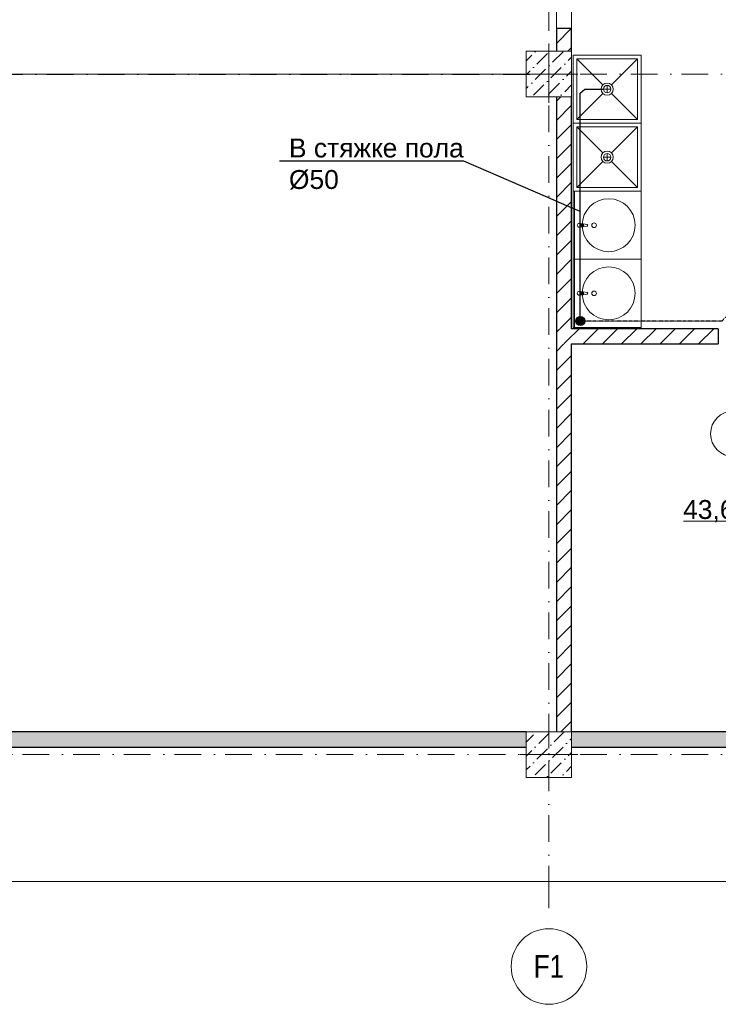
# Model space of a CAD drawing. Header units: millimetres. Extents: x -2890 to 117730, y -526 to 88572.
# Tile 36 of 65: x 61086 to 70326, y 13995 to 27014. Entities that reach past the tile are written whole.
import ezdxf
from ezdxf import colors
from ezdxf.entities.mleader import LeaderData, LeaderLine
from ezdxf.math import Vec2, Vec3
from ezdxf.xclip import XClip

# ---------------------------------------------------------------- set-up
doc = ezdxf.new("R2010")
doc.units = ezdxf.units.MM
doc.header["$MEASUREMENT"] = 0
doc.header["$XCLIPFRAME"] = 2
doc.set_wipeout_variables(frame=1)
doc.linetypes.add('Wipeout_Contour', pattern=[1000, 0, -1000])
doc.linetypes.add('Штрихпунктирная', pattern=[6.702778, 3.527778, -1.763889, 0, -1.411111])
for name, color, linetype in [('ВК_К1', 34, 'Continuous'), ('ВК_Текст', 7, 'Continuous'), ('Интерьер - Оборудование', 7, 'Continuous'), ('Конструктив - Колонны', 7, 'Continuous'), ('Конструктив - Стены Блок 200 нов', 7, 'Continuous'), ('Конструктив - Стены Внутр сущ.', 7, 'Continuous'), ('Размер - Конструктив нов', 7, 'Continuous'), ('Чертеж и Рисунок', 7, 'Continuous'), ('Элемент Модели - Зона', 7, 'Continuous'), ('Элемент Модели - Оси', 7, 'Continuous')]:
    doc.layers.add(name, color=color, linetype=linetype)
doc.styles.get("Standard").update_dxf_attribs({"font": 'ARIALUNI.TTF', "height": 250})
doc.styles.add('СГЕНЕРИР_СТИЛЬ_1', font='ARIALN.TTF')
doc.styles.add('СГЕНЕРИР_СТИЛЬ_4', font='arial.ttf')
pattern_1 = [(45, (-30913.89, 8295.99), (-127.27922, 127.27922), [])]
pattern_2 = [(45, (-30913.9, 8296), (-183.84776, 183.84776), [195, -65, 0, -65]), (45, (-30890.9, 8502.82), (-183.84776, 183.84776), [195, -65, 0, -65])]

# ---------------------------------------------------------------- blocks, each defined once
blk = doc.blocks.new('Чертеж_5_4', base_point=(-301.22, 184.65))
at = {"layer": 'Размер - Конструктив нов', "color": 7, "linetype": 'Continuous', "lineweight": 15}
blk.add_line((688.78, 157.9), (688.78, 161.16), dxfattribs=at)
at = {"layer": 'Элемент Модели - Оси', "color": 7, "linetype": 'Штрихпунктирная', "lineweight": 15}
blk.add_line((688.78, 161.16), (688.78, 154.9), dxfattribs=at)
at = {"layer": 'Элемент Модели - Оси', "color": 7, "linetype": 'Continuous', "lineweight": 15}
blk.add_circle((688.78, 149.9), 5, dxfattribs=at)
at = {"layer": 'Элемент Модели - Оси', "color": 7, "linetype": 'Continuous', "lineweight": 15, "insert": (686.76, 149.92), "char_height": 3, "attachment_point": 4, "style": 'СГЕНЕРИР_СТИЛЬ_1'}
blk.add_mtext('\\A1;\\pt0;F1', dxfattribs=at)
blk = doc.blocks.new('_None')

msp = doc.modelspace()

# ---------------------------------------------------------------- hatches: boundary and pattern name
at = {"layer": 'Конструктив - Стены Внутр сущ.', "linetype": 'Continuous', "lineweight": 15, "ltscale": 100}
for points in [[(59736.1, 17596), (59736.1, 17396), (67786.1, 17396), (67786.1, 17596)], [(68386.1, 17596), (68386.1, 17396), (68406.1, 17396), (68406.1, 17596)], [(68406.1, 17596), (68406.1, 17396), (76786.1, 17396), (76786.1, 17596)]]:
    msp.add_hatch(color=7, dxfattribs=at).paths.add_polyline_path(points)

# ---------------------------------------------------------------- linework, layer by layer
at = {"layer": 'ВК_К1', "ltscale": 100}
for p, q in [((68500.2, 26043.5), (68560.6, 26096.8)), ((68500.2, 23029.7), (68500.2, 26043.5)), ((68560.6, 26096.8), (68798.1, 26096.8))]:
    msp.add_line(p, q, dxfattribs=at)
at = {"layer": 'ВК_К1', "linetype": 'Штрихпунктирная'}
msp.add_lwpolyline([(71079.6, 44296), (71079.6, 23740.7), (70373.9, 23029.5), (68560, 23029.7)], dxfattribs=at)
at = {"layer": 'Интерьер - Оборудование', "color": 7, "linetype": 'Continuous', "lineweight": 5, "ltscale": 100}
for p, q in [((69256.1, 26496), (68456.1, 26496)), ((68456.1, 26496), (68456.1, 25696)), ((68456.1, 26496), (68799.5, 26152.6)), ((69256.1, 26496), (68912.7, 26152.6)), ((69256.1, 25696), (69256.1, 26496)), ((68456.1, 25696), (68799.5, 26039.5)), ((68906.1, 26096), (68806.1, 26096)), ((68856.1, 26046), (68856.1, 26146)), ((69256.1, 25696), (68912.7, 26039.5)), ((68456.1, 25696), (69256.1, 25696)), ((69256.1, 25596), (68456.1, 25596)), ((68456.1, 25596), (68456.1, 24796)), ((68456.1, 25596), (68799.5, 25252.6)), ((69256.1, 25596), (68912.7, 25252.6)), ((69256.1, 24796), (69256.1, 25596)), ((68456.1, 24796), (68799.5, 25139.5)), ((68906.1, 25196), (68806.1, 25196)), ((68856.1, 25146), (68856.1, 25246)), ((69256.1, 24796), (68912.7, 25139.5)), ((68456.1, 24796), (69256.1, 24796)), ((69306.1, 23846), (69306.1, 24746)), ((68511, 24309.6), (68525.9, 24309.6)), ((68511, 24282.4), (68511, 24309.6)), ((68525.9, 24282.4), (68511, 24282.4)), ((68511, 23409.6), (68525.9, 23409.6)), ((68511, 23382.4), (68511, 23409.6)), ((68525.9, 23382.4), (68511, 23382.4))]:
    msp.add_line(p, q, dxfattribs=at)
at = {"layer": 'Интерьер - Оборудование', "color": 7, "linetype": 'Continuous', "lineweight": 5, "ltscale": 100, "flags": 128}
for points in [[(68486.1, 24271), (68528.1, 24275, 0.1210196), (68537.6, 24278.3), (68590.5, 24284.9, 0.8825663), (68590.5, 24307.1), (68537.6, 24313.8, 0.1210196), (68528.1, 24317), (68486.1, 24321, 1)], [(68486.1, 23371), (68528.1, 23375, 0.1210196), (68537.6, 23378.3), (68590.5, 23384.9, 0.8825663), (68590.5, 23407.1), (68537.6, 23413.8, 0.1210196), (68528.1, 23417), (68486.1, 23421, 1)]]:
    msp.add_lwpolyline(points, format="xyb", close=True, dxfattribs=at)
at = {"layer": 'Интерьер - Оборудование', "color": 7, "linetype": 'Continuous', "lineweight": 5, "ltscale": 100}
for centre, radius in [((68856.1, 26096), 80), ((68856.1, 26096), 50), ((68856.1, 25196), 80), ((68856.1, 25196), 50), ((68876.1, 24296), 350), ((68682.9, 24296), 30), ((68876.1, 23396), 350), ((68682.9, 23396), 30)]:
    msp.add_circle(centre, radius, dxfattribs=at)
for centre, radius, start, end in [((68525.9, 24296), 13.6, 270, 90), ((68526.2, 24296), 21.1, 302.77103, 57.22897), ((68525.9, 23396), 13.6, 270, 90), ((68526.2, 23396), 21.1, 302.77103, 57.22897)]:
    msp.add_arc(centre, radius, start, end, dxfattribs=at)
at = {"layer": 'Конструктив - Стены Блок 200 нов', "color": 7, "linetype": 'Continuous', "lineweight": 30, "ltscale": 100}
for p, q in [((68406.1, 17596), (68386.1, 17596)), ((68386.1, 17396), (68406.1, 17396)), ((68386.1, 17396), (68406.1, 17396))]:
    msp.add_line(p, q, dxfattribs=at)
at = {"layer": 'Конструктив - Стены Внутр сущ.', "color": 7, "linetype": 'Continuous', "lineweight": 30, "ltscale": 100, "flags": 128}
for points in [[(67786.1, 17596), (59736.1, 17596)], [(76786.1, 17596), (68406.1, 17596)], [(59736.1, 17396), (67786.1, 17396)], [(68406.1, 17396), (76786.1, 17396)]]:
    msp.add_lwpolyline(points, dxfattribs=at)
at = {"layer": 'Элемент Модели - Зона', "color": 7, "linetype": 'Continuous', "lineweight": 0, "ltscale": 100}
msp.add_line((69864.2, 20385.1), (71164.8, 20385.1), dxfattribs=at)
at = {"layer": 'Элемент Модели - Зона', "color": 7, "linetype": 'Continuous', "lineweight": 0, "ltscale": 100, "flags": 128}
msp.add_lwpolyline([(70823.4, 21538.6, 1), (70223.4, 21538.6, 1)], format="xyb", close=True, dxfattribs=at)

# ---------------------------------------------------------------- block references
at = {"layer": 'Чертеж и Рисунок', "color": 7, "linetype": 'Continuous', "lineweight": 15, "ltscale": 100}
ref = msp.add_blockref('Чертеж_5_4', (-30913.9, 17970), dxfattribs=dict(at, xscale=100, yscale=100, zscale=100))
XClip(ref).set_block_clipping_path([(42.1417173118, 141.7105371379), (1151.6331595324, 161.1581262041)])

# ---------------------------------------------------------------- texts
at = {"layer": 'Элемент Модели - Зона', "color": 7, "linetype": 'Continuous', "lineweight": 0, "ltscale": 100, "insert": (70514.5, 20514.4), "char_height": 250, "attachment_point": 5, "style": 'СГЕНЕРИР_СТИЛЬ_4'}
msp.add_mtext('\\A1;43,62 мІ', dxfattribs=at)

# ---------------------------------------------------------------- wipeouts: each hides what was drawn before it
at = {"color": 254, "linetype": 'Wipeout_Contour', "lineweight": 0, "ltscale": 100}
msp.add_wipeout([(68186.1, 26895.7), (68186.1, 26596), (68386.1, 26596), (68386.1, 26895.7)], dxfattribs=at).dxf.layer = 'Конструктив - Стены Блок 200 нов'

# ---------------------------------------------------------------- next in the draw order: hatches: boundary and pattern name
at = {"layer": 'Конструктив - Стены Блок 200 нов', "linetype": 'Continuous', "lineweight": 5, "ltscale": 100}
h = msp.add_hatch(dxfattribs=at)
h.set_pattern_fill('БЛОКИ_БЕТОННЫЕ_ЭФФЕКТИВН_7F', scale=100, style=0, pattern_type=2)
h.set_pattern_definition(pattern_1)
h.paths.add_polyline_path([(68186.1, 26895.7), (68186.1, 26596), (68386.1, 26596), (68386.1, 26895.7)])

# ---------------------------------------------------------------- next in the draw order: linework, layer by layer
at = {"layer": 'Конструктив - Стены Блок 200 нов', "color": 7, "linetype": 'Continuous', "lineweight": 15, "ltscale": 100}
for p, q in [((68186.1, 26895.7), (68186.1, 28395.7)), ((68186.1, 26895.7), (68186.1, 28395.7)), ((68386.1, 26895.7), (68386.1, 28395.7)), ((68386.1, 26895.7), (68386.1, 28395.7))]:
    msp.add_line(p, q, dxfattribs=at)
at = {"layer": 'Конструктив - Стены Блок 200 нов', "color": 7, "linetype": 'Continuous', "lineweight": 30, "ltscale": 100}
for p, q in [((68186.1, 26895.7), (68186.1, 26596)), ((68291.1, 26895.7), (68186.1, 26895.7)), ((68386.1, 26895.7), (68291.1, 26895.7)), ((68386.1, 26596), (68386.1, 26895.7))]:
    msp.add_line(p, q, dxfattribs=at)

# ---------------------------------------------------------------- next in the draw order: wipeouts: each hides what was drawn before it
at = {"color": 254, "linetype": 'Wipeout_Contour', "lineweight": 0, "ltscale": 100}
msp.add_wipeout([(68386.1, 22726), (68186.1, 22726), (68186.1, 17596), (68386.1, 17596)], dxfattribs=at).dxf.layer = 'Конструктив - Стены Блок 200 нов'

# ---------------------------------------------------------------- next in the draw order: hatches: boundary and pattern name
at = {"layer": 'Конструктив - Стены Блок 200 нов', "linetype": 'Continuous', "lineweight": 5, "ltscale": 100}
h = msp.add_hatch(dxfattribs=at)
h.set_pattern_fill('БЛОКИ_БЕТОННЫЕ_ЭФФЕКТИВН_7F', scale=100, style=0, pattern_type=2)
h.set_pattern_definition(pattern_1)
h.paths.add_polyline_path([(68386.1, 22726), (68186.1, 22726), (68186.1, 17596), (68386.1, 17596)])

# ---------------------------------------------------------------- next in the draw order: linework, layer by layer
at = {"layer": 'Конструктив - Стены Блок 200 нов', "color": 7, "linetype": 'Continuous', "lineweight": 30, "ltscale": 100}
msp.add_line((68406.1, 17596), (68386.1, 17596), dxfattribs=at)

# ---------------------------------------------------------------- next in the draw order: wipeouts: each hides what was drawn before it
at = {"color": 254, "linetype": 'Wipeout_Contour', "lineweight": 0, "ltscale": 100}
msp.add_wipeout([(68186.1, 22926), (68186.1, 22726), (68386.1, 22726), (68386.1, 22926)], dxfattribs=at).dxf.layer = 'Конструктив - Стены Блок 200 нов'

# ---------------------------------------------------------------- next in the draw order: hatches: boundary and pattern name
at = {"layer": 'Конструктив - Стены Блок 200 нов', "linetype": 'Continuous', "lineweight": 5, "ltscale": 100}
h = msp.add_hatch(dxfattribs=at)
h.set_pattern_fill('БЛОКИ_БЕТОННЫЕ_ЭФФЕКТИВН_7F', scale=100, style=0, pattern_type=2)
h.set_pattern_definition(pattern_1)
h.paths.add_polyline_path([(68186.1, 22926), (68186.1, 22726), (68386.1, 22726), (68386.1, 22926)])

# ---------------------------------------------------------------- next in the draw order: linework, layer by layer
at = {"layer": 'Конструктив - Стены Блок 200 нов', "color": 7, "linetype": 'Continuous', "lineweight": 30, "ltscale": 100}
for p, q in [((68186.1, 22726), (68186.1, 17596)), ((68386.1, 22726), (68406.1, 22726)), ((68386.1, 17596), (68386.1, 22726))]:
    msp.add_line(p, q, dxfattribs=at)

# ---------------------------------------------------------------- next in the draw order: wipeouts: each hides what was drawn before it
at = {"color": 254, "linetype": 'Wipeout_Contour', "lineweight": 0, "ltscale": 100}
for points, layer in [([(67786.1, 16996), (68386.1, 16996), (68386.1, 17596), (67786.1, 17596)], 'Конструктив - Колонны'), ([(68186.1, 25996), (68186.1, 22926), (68386.1, 22926), (68386.1, 25996)], 'Конструктив - Стены Блок 200 нов')]:
    msp.add_wipeout(points, dxfattribs=at).dxf.layer = layer

# ---------------------------------------------------------------- next in the draw order: hatches: boundary and pattern name
at = {"layer": 'Конструктив - Колонны', "linetype": 'Continuous', "lineweight": 15, "ltscale": 100}
h = msp.add_hatch(dxfattribs=at)
h.set_pattern_fill('БЕТОН_01_0006', scale=100, style=0, pattern_type=2)
h.set_pattern_definition(pattern_2)
h.paths.add_polyline_path([(67786.1, 16996), (68386.1, 16996), (68386.1, 17596), (67786.1, 17596)])
at = {"layer": 'Конструктив - Стены Блок 200 нов', "linetype": 'Continuous', "lineweight": 5, "ltscale": 100}
h = msp.add_hatch(dxfattribs=at)
h.set_pattern_fill('БЛОКИ_БЕТОННЫЕ_ЭФФЕКТИВН_7F', scale=100, style=0, pattern_type=2)
h.set_pattern_definition(pattern_1)
h.paths.add_polyline_path([(68186.1, 25996), (68186.1, 22926), (68386.1, 22926), (68386.1, 25996)])

# ---------------------------------------------------------------- next in the draw order: linework, layer by layer
at = {"layer": 'Интерьер - Оборудование', "color": 7, "linetype": 'Continuous', "lineweight": 5, "ltscale": 100}
for p, q in [((68406.1, 23846), (68406.1, 24746)), ((69306.1, 24746), (68406.1, 24746)), ((68426.1, 23846), (68426.1, 24746)), ((69306.1, 23846), (68406.1, 23846)), ((69306.1, 23846), (68406.1, 23846))]:
    msp.add_line(p, q, dxfattribs=at)
at = {"layer": 'Интерьер - Оборудование', "color": 7, "linetype": 'Continuous', "lineweight": 5, "ltscale": 100, "flags": 128}
msp.add_lwpolyline([(69306.1, 24746), (69306.1, 25646), (68406.1, 25646), (68406.1, 24746)], close=True, dxfattribs=at)
at = {"layer": 'Конструктив - Колонны', "color": 7, "linetype": 'Continuous', "lineweight": 0, "ltscale": 100}
for p, q in [((68086.1, 17376), (68086.1, 17676)), ((68006.1, 17296), (67706.1, 17296)), ((68086.1, 17216), (68086.1, 16916)), ((68166.1, 17296), (68466.1, 17296))]:
    msp.add_line(p, q, dxfattribs=at)
at = {"layer": 'Конструктив - Колонны', "color": 7, "linetype": 'Continuous', "lineweight": 15, "ltscale": 100, "flags": 128}
msp.add_lwpolyline([(67786.1, 16996), (68386.1, 16996), (68386.1, 17596), (67786.1, 17596)], close=True, dxfattribs=at)
at = {"layer": 'Конструктив - Колонны', "color": 7, "linetype": 'Continuous', "lineweight": 0, "ltscale": 100}
msp.add_point((68086.1, 17296), dxfattribs=at)
at = {"layer": 'Конструктив - Стены Блок 200 нов', "color": 7, "linetype": 'Continuous', "lineweight": 30, "ltscale": 100}
for p, q in [((68186.1, 25996), (68186.1, 22926)), ((68386.1, 22926), (68386.1, 25996)), ((68186.1, 22926), (68186.1, 22726)), ((68406.1, 22926), (68386.1, 22926))]:
    msp.add_line(p, q, dxfattribs=at)
at = {"layer": 'Элемент Модели - Оси', "color": 7, "linetype": 'Штрихпунктирная', "lineweight": 15, "ltscale": 100}
msp.add_line((3470.8, 17296), (114954, 17296), dxfattribs=at)

# ---------------------------------------------------------------- next in the draw order: leaders
at = {"layer": 'ВК_Текст', "ltscale": 100}
ml = msp.add_multileader_mtext('Standard', dxfattribs=at)
ml.set_content('В стяжке пола\\P%%C50', color=256)
ml.set_leader_properties(color=256, linetype='ByLayer', lineweight=-1)
ml.set_arrow_properties(name='NONE')
ml.build(insert=Vec2(0, 0))
ml.multileader.update_dxf_attribs({"text_left_attachment_type": 6, "text_right_attachment_type": 6, "dogleg_length": 0.36, "arrow_head_size": 18})
ctx = ml.context
ctx.base_point, ctx.char_height, ctx.arrow_head_size, ctx.landing_gap_size, ctx.plane_origin = Vec3(64638.1, 25142.9), 250, 18, 9, Vec3(58951.2, 19608.1)
ctx.left_attachment, ctx.right_attachment = 6, 6
notes = []
notes.append((ctx, [(1, (1, 1, 0), (66960.6, 25142.9), (-1, 0), 36, [(0, [(68500.2, 24476.6)], 0, [])])]))
ctx.mtext.insert, ctx.mtext.flow_direction = Vec3(64647.1, 25442.9), 5
for ctx, leaders in notes:
    for number, flags, end, landing, length, lines in leaders:
        leader = LeaderData()
        leader.index, (leader.has_last_leader_line, leader.has_dogleg_vector, leader.attachment_direction) = number, flags
        leader.last_leader_point, leader.dogleg_vector, leader.dogleg_length = Vec3(end), Vec3(landing), length
        for number, points, colour, breaks in lines:
            line = LeaderLine()
            line.index, line.vertices, line.color, line.breaks = number, Vec3.list(points), colors.encode_raw_color(colour), breaks
            leader.lines.append(line)
        ctx.leaders.append(leader)

# ---------------------------------------------------------------- next in the draw order: wipeouts: each hides what was drawn before it
at = {"color": 254, "linetype": 'Wipeout_Contour', "lineweight": 0, "ltscale": 100}
for points, layer in [([(67786.1, 25996), (68386.1, 25996), (68386.1, 26596), (67786.1, 26596)], 'Конструктив - Колонны'), ([(68386.1, 22926), (68386.1, 22726), (68406.1, 22726), (68406.1, 22926)], 'Конструктив - Стены Блок 200 нов')]:
    msp.add_wipeout(points, dxfattribs=at).dxf.layer = layer

# ---------------------------------------------------------------- next in the draw order: hatches: boundary and pattern name
at = {"layer": 'Конструктив - Колонны', "linetype": 'Continuous', "lineweight": 15, "ltscale": 100}
h = msp.add_hatch(dxfattribs=at)
h.set_pattern_fill('БЕТОН_01_0006', scale=100, style=0, pattern_type=2)
h.set_pattern_definition(pattern_2)
h.paths.add_polyline_path([(67786.1, 25996), (68386.1, 25996), (68386.1, 26596), (67786.1, 26596)])
at = {"layer": 'Конструктив - Стены Блок 200 нов', "linetype": 'Continuous', "lineweight": 5, "ltscale": 100}
h = msp.add_hatch(dxfattribs=at)
h.set_pattern_fill('БЛОКИ_БЕТОННЫЕ_ЭФФЕКТИВН_7F', scale=100, style=0, pattern_type=2)
h.set_pattern_definition(pattern_1)
h.paths.add_polyline_path([(68386.1, 22926), (68386.1, 22726), (68406.1, 22726), (68406.1, 22926)])

# ---------------------------------------------------------------- next in the draw order: linework, layer by layer
at = {"layer": 'ВК_К1', "linetype": 'Штрихпунктирная', "ltscale": 100}
msp.add_line((59436.1, 26296), (68086.1, 26296), dxfattribs=at)
at = {"layer": 'Интерьер - Оборудование', "color": 7, "linetype": 'Continuous', "lineweight": 5, "ltscale": 100, "flags": 128}
msp.add_lwpolyline([(69306.1, 25646), (69306.1, 26546), (68406.1, 26546), (68406.1, 25646)], close=True, dxfattribs=at)
at = {"layer": 'Конструктив - Колонны', "color": 7, "linetype": 'Continuous', "lineweight": 0, "ltscale": 100}
for p, q in [((68086.1, 26376), (68086.1, 26676)), ((68006.1, 26296), (67706.1, 26296)), ((68086.1, 26216), (68086.1, 25916)), ((68166.1, 26296), (68466.1, 26296))]:
    msp.add_line(p, q, dxfattribs=at)
at = {"layer": 'Конструктив - Колонны', "color": 7, "linetype": 'Continuous', "lineweight": 15, "ltscale": 100, "flags": 128}
msp.add_lwpolyline([(67786.1, 25996), (68386.1, 25996), (68386.1, 26596), (67786.1, 26596)], close=True, dxfattribs=at)
at = {"layer": 'Конструктив - Колонны', "color": 7, "linetype": 'Continuous', "lineweight": 0, "ltscale": 100}
msp.add_point((68086.1, 26296), dxfattribs=at)
at = {"layer": 'Элемент Модели - Оси', "color": 7, "linetype": 'Штрихпунктирная', "lineweight": 15, "ltscale": 100}
for p, q in [((68086.1, 82191.7), (68086.1, 15620.8)), ((3470.8, 26296), (114954, 26296))]:
    msp.add_line(p, q, dxfattribs=at)

# ---------------------------------------------------------------- next in the draw order: wipeouts: each hides what was drawn before it
at = {"color": 254, "linetype": 'Wipeout_Contour', "lineweight": 0, "ltscale": 100}
msp.add_wipeout([(68406.1, 22926), (68406.1, 22726), (70326.1, 22726), (70326.1, 22926)], dxfattribs=at).dxf.layer = 'Конструктив - Стены Блок 200 нов'

# ---------------------------------------------------------------- next in the draw order: hatches: boundary and pattern name
at = {"layer": 'ВК_К1', "ltscale": 100}
h = msp.add_hatch(color=256, dxfattribs=at)
h.dxf.hatch_style = 1
h.paths.add_polyline_path([(68560, 23029.7, 1), (68440.3, 23029.7, 1)])
at = {"layer": 'Конструктив - Стены Блок 200 нов', "linetype": 'Continuous', "lineweight": 5, "ltscale": 100}
h = msp.add_hatch(dxfattribs=at)
h.set_pattern_fill('БЛОКИ_БЕТОННЫЕ_ЭФФЕКТИВН_7F', scale=100, style=0, pattern_type=2)
h.set_pattern_definition(pattern_1)
h.paths.add_polyline_path([(68406.1, 22926), (68406.1, 22726), (70326.1, 22726), (70326.1, 22926)])

# ---------------------------------------------------------------- next in the draw order: linework, layer by layer
at = {"layer": 'ВК_К1', "ltscale": 100}
msp.add_circle((68500.2, 23029.7), 59.9, dxfattribs=at)
at = {"layer": 'Интерьер - Оборудование', "color": 7, "linetype": 'Continuous', "lineweight": 5, "ltscale": 100}
for p, q in [((68406.1, 22946), (68406.1, 23846)), ((68426.1, 22946), (68426.1, 23846)), ((69306.1, 22946), (69306.1, 23846)), ((69306.1, 22946), (68406.1, 22946))]:
    msp.add_line(p, q, dxfattribs=at)
at = {"layer": 'Конструктив - Стены Блок 200 нов', "color": 7, "linetype": 'Continuous', "lineweight": 30, "ltscale": 100}
for p, q in [((68406.1, 22926), (68386.1, 22926)), ((70326.1, 22926), (68406.1, 22926)), ((70326.1, 22926), (70326.1, 22876)), ((70326.1, 22876), (70326.1, 22726)), ((68386.1, 22726), (68406.1, 22726)), ((68406.1, 22726), (70326.1, 22726))]:
    msp.add_line(p, q, dxfattribs=at)

doc.saveas('drawing.dxf')
